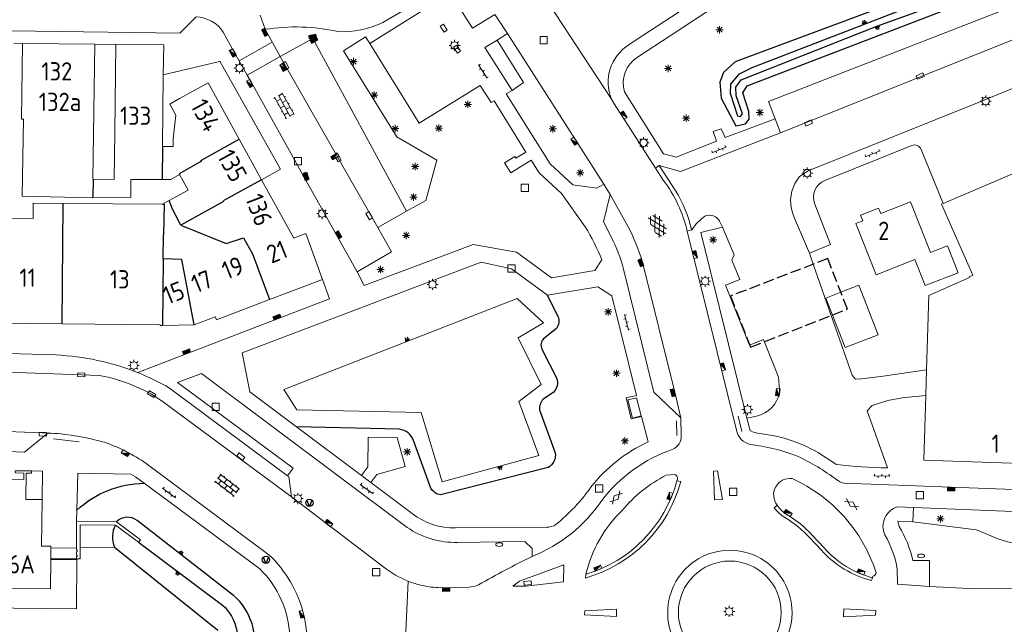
# Model space of a CAD drawing. Extents: x 168769 to 512904, y 516715 to 1559940.
# Tile 93 of 186: x 169532 to 169667, y 519269 to 519352. Entities that reach past the tile are written whole.
import ezdxf

# ---------------------------------------------------------------- set-up
doc = ezdxf.new("R2010")
doc.units = 0
doc.header["$MEASUREMENT"] = 0
doc.linetypes.add('OVERBOUW', pattern=[2, 1.5, -0.5])
doc.layers.get('0').update_dxf_attribs({"linetype": 'CONTINUOUS'})
for name, color, linetype, lineweight in [('B01_HOOFDGEBOUW', 10, 'CONTINUOUS', 0), ('B02_bijgebouw', 12, 'CONTINUOUS', 0), ('B04_KUNSTWERK', 32, 'CONTINUOUS', 0), ('B07_scheidingsmuur', 14, 'CONTINUOUS', 25), ('B51_Luifel', 7, 'OVERBOUW', 25), ('Q04_wegmarkering', 7, 'CONTINUOUS', 0), ('Q21_LANTAARNPAAL', 7, 'CONTINUOUS', 18), ('Q23_kolk', 7, 'CONTINUOUS', 18), ('Q26_BOOM', 7, 'CONTINUOUS', 18), ('Q28_rioolput', 7, 'CONTINUOUS', 18), ('Q92_BRANDKRAAN', 7, 'CONTINUOUS', 0), ('Q96_STRAATKOLK', 7, 'CONTINUOUS', 0), ('Q97_TROTTOIRKOLK', 7, 'CONTINUOUS', 0), ('S01_symb_gesloten_verh', 7, 'CONTINUOUS', 0), ('S02_symb_open_verh', 7, 'CONTINUOUS', 13), ('T03_HEK', 34, 'CONTINUOUS', 0), ('T51_CULTUURSCHEIDING', 3, 'CONTINUOUS', 0), ('V00_kant_verharding', 252, 'CONTINUOUS', 0), ('V04_Kant_op_inrit', 254, 'CONTINUOUS', 13), ('V11_VERKEERSDREMPEL', 7, 'CONTINUOUS', 0)]:
    doc.layers.add(name, color=color, linetype=linetype, lineweight=lineweight)
for name, color, linetype in [('Q30_Verkeersbord', 32, 'CONTINUOUS'), ('S04_Talud', 7, 'CONTINUOUS'), ('T20_TALUD', 34, 'CONTINUOUS'), ('Z02_Huisnummer', 253, 'CONTINUOUS')]:
    doc.layers.add(name, color=color, linetype=linetype)
doc.styles.add('ISOCP', font='isocp.shx', dxfattribs={"height": 1.8})

# ---------------------------------------------------------------- blocks, each defined once
blk = doc.blocks.new('Q21')
at = {"color": 0}
for points in [[(-1.5, 0), (-1, 0)], [(-1.06, 1.06), (-0.71, 0.71)], [(0, 1.5), (0, 1)], [(1.06, 1.06), (0.71, 0.71)], [(1.5, 0), (1, 0)], [(-1.06, -1.06), (-0.71, -0.71)], [(0, -1.5), (0, -1)], [(1.06, -1.06), (0.71, -0.71)]]:
    blk.add_lwpolyline(points, dxfattribs=at)
blk.add_circle((0, 0), 1, dxfattribs=at)
blk = doc.blocks.new('Q26')
at = {"color": 0}
for p, q in [((-1, 0), (1, 0)), ((-0.7, 0.7), (0.7, -0.7)), ((0.7, 0.7), (-0.7, -0.7)), ((0, 1), (0, -1))]:
    blk.add_line(p, q, dxfattribs=at)
blk = doc.blocks.new('Q28')
at = {"color": 0}
blk.add_lwpolyline([(1, 1), (1, -1), (-1, -1), (-1, 1)], close=True, dxfattribs=at)
blk = doc.blocks.new('Q23')
at = {"color": 0}
blk.add_lwpolyline([(0.99, -0.5), (-0.99, -0.5), (-0.99, 0.5), (0.99, 0.5), (0.99, -0.5)], dxfattribs=at)
blk = doc.blocks.new('Q96')
for p, q in [((-1, 0.88), (1, 0.88)), ((-1, 0.75), (1, 0.75)), ((-1, 0.63), (1, 0.63)), ((-1, 0.5), (1, 0.5)), ((-1, 0.38), (1, 0.38)), ((-1, 0.25), (1, 0.25)), ((-1, 0.12), (1, 0.12))]:
    blk.add_line(p, q)
at = {"color": 0}
blk.add_lwpolyline([(1, 1), (1, 0), (-1, 0), (-1, 1), (1, 1)], dxfattribs=at)
blk = doc.blocks.new('Q92')
at = {"color": 0}
blk.add_ellipse((0, 0), major_axis=(-0.991, 0), ratio=0.499983, start_param=1.570796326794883, end_param=7.853981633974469, dxfattribs=at)
blk = doc.blocks.new('S024')
at = {"color": 0}
for p, q in [((0, 1.2), (6.7, 1.2)), ((0, 0), (6.7, 0)), ((0.2, 1.2), (0.2, 0)), ((1.25, 1.5), (1.25, 1.2)), ((1.25, 0), (1.25, -1.2)), ((2.3, 1.2), (2.3, 0)), ((3.35, 1.5), (3.35, 1.2)), ((3.35, 0), (3.35, -1.2)), ((4.4, 1.2), (4.4, 0)), ((5.45, 1.5), (5.45, 1.2)), ((5.45, 0), (5.45, -1.2)), ((6.5, 1.2), (6.5, 0)), ((0, -1.2), (6.7, -1.2)), ((0.2, -1.2), (0.2, -1.5)), ((2.3, -1.2), (2.3, -1.5)), ((4.4, -1.2), (4.4, -1.5)), ((6.5, -1.2), (6.5, -1.5))]:
    blk.add_line(p, q, dxfattribs=at)
blk = doc.blocks.new('S04')
at = {"color": 0}
for p, q in [((0, 0.5), (0.5, 0.5)), ((0, 0.25), (1, 0.25)), ((0, 0), (0.5, 0)), ((0, -0.25), (1, -0.25)), ((0, -0.5), (0.5, -0.5))]:
    blk.add_line(p, q, dxfattribs=at)
blk = doc.blocks.new('Q97')
blk.add_hatch(color=256).paths.add_polyline_path([(-1, 1), (-1, 0), (1, 1)])
blk.add_line((1, 1), (-1, 0))
at = {"color": 0}
for points in [[(-1, 0), (-1, 1), (1, 1), (1, 0), (-1, 0)], [(0, 0.8), (0, 1)]]:
    blk.add_lwpolyline(points, dxfattribs=at)
blk = doc.blocks.new('S026')
for p, q in [((0, 0), (4.4, 0)), ((0.2, 0.5), (0.2, 0)), ((1.2, 0), (1.2, -0.5)), ((2.2, 0.5), (2.2, 0)), ((3.2, 0), (3.2, -0.5)), ((4.2, 0.5), (4.2, 0))]:
    blk.add_line(p, q)
blk = doc.blocks.new('S012')
at = {"color": 0}
for p, q in [((1.18, 2.05), (0, 0)), ((1.18, -2.05), (0, 0)), ((1.4, 0), (0.21, -2.05)), ((1.4, 0), (0.22, 2.05))]:
    blk.add_line(p, q, dxfattribs=at)
blk = doc.blocks.new('S014')
at = {"color": 0}
for p, q in [((0, -0.75), (4.2, 1.67)), ((0, 0.65), (1.78, 1.67)), ((5.07, -1.52), (0, 1.4)), ((2.64, -1.52), (0, 0)), ((1.08, -1.52), (6.15, 1.4)), ((6.15, -0.75), (1.95, 1.67)), ((3.51, -1.52), (6.15, 0)), ((6.15, 0.65), (4.37, 1.67))]:
    blk.add_line(p, q, dxfattribs=at)
blk = doc.blocks.new('Q30')
blk.add_lwpolyline([(0.707, 0.707), (0, -1), (-0.707, 0.707)])
blk.add_circle((0, 0), 1)

msp = doc.modelspace()

# ---------------------------------------------------------------- linework, layer by layer
at = {"layer": 'B01_HOOFDGEBOUW'}
for points in [[(169532.18, 519338.17), (169532.31, 519348.53)], [(169542.24, 519348.42), (169532.31, 519348.53)], [(169542.24, 519348.42), (169541.95, 519329.94)], [(169544.98, 519336.35), (169545.12, 519348.39), (169551.68, 519348.32), (169551.62, 519344.22)], [(169551.62, 519344.22), (169551.5, 519334.4)], [(169553.82, 519340.96), (169557.77, 519343.13), (169562.02, 519335.4)], [(169553.82, 519340.96), (169552.49, 519340.2)], [(169553.06, 519339.22), (169552.49, 519340.2)], [(169553.35, 519338.69), (169553.06, 519339.22)], [(169532.44, 519338.17), (169532.18, 519338.17)], [(169532.29, 519327.62), (169532.44, 519338.17)], [(169553.35, 519338.69), (169552.97, 519335.45)], [(169542.01, 519329.94), (169544.88, 519329.9), (169544.98, 519336.35)], [(169552.95, 519334.39), (169552.97, 519335.45)], [(169565.07, 519329.86), (169562.02, 519335.4)], [(169551.5, 519334.4), (169552.95, 519334.39)], [(169658.25, 519326.51), (169658.45, 519326.59), (169677.58, 519334.77)], [(169541.95, 519329.94), (169542.01, 519329.94)], [(169541.98, 519327.48), (169547.17, 519327.41), (169547.16, 519329.88)], [(169547.16, 519329.88), (169551.44, 519329.9)], [(169551.44, 519329.9), (169552.63, 519329.91)], [(169552.63, 519329.91), (169553.85, 519330.59)], [(169553.85, 519330.59), (169555.03, 519328.45)], [(169569.48, 519321.85), (169565.07, 519329.86)], [(169552.44, 519327.02), (169555.03, 519328.45)], [(169532.29, 519327.62), (169541.91, 519327.37)], [(169541.91, 519327.37), (169541.91, 519327.48)], [(169541.91, 519327.48), (169541.98, 519327.48)], [(169551.51, 519326.5), (169552.44, 519327.02)], [(169653.98, 519326.85), (169656.71, 519319.9), (169659.07, 519320.83), (169660.52, 519317.13), (169656.01, 519315.36), (169654.6, 519318.94), (169649.27, 519316.85), (169646.52, 519323.86), (169647.47, 519324.23), (169647.16, 519325.01), (169649.62, 519325.98), (169649.91, 519325.25), (169653.98, 519326.85)], [(169533.79, 519324.56), (169533.79, 519326.65)], [(169537.9, 519326.61), (169533.79, 519326.65)], [(169551.51, 519326.5), (169537.9, 519326.61)], [(169656.48, 519314), (169662.06, 519316.46), (169662.01, 519316.57), (169662.52, 519316.78), (169658.25, 519326.51)], [(169527.71, 519324.61), (169533.79, 519324.56)], [(169569.48, 519321.85), (169571.13, 519322.48)], [(169571.13, 519322.48), (169573.41, 519316.2)], [(169573.41, 519316.2), (169566.18, 519313.46)], [(169643.3, 519311.33), (169645.05, 519306.88), (169649.56, 519308.65), (169646.9, 519315.43), (169644.44, 519314.47), (169642.39, 519313.66), (169643.3, 519311.33)], [(169566.18, 519313.46), (169558.89, 519310.7), (169558.73, 519311.11), (169555.86, 519310.02)], [(169656.18, 519303.85), (169656.48, 519314)], [(169537.78, 519310.12), (169527.96, 519310.22), (169527.96, 519310.1), (169527.69, 519310.11), (169527.59, 519310.11)], [(169551.52, 519309.89), (169551.2, 519309.89), (169551.2, 519310), (169537.78, 519310.12)], [(169551.52, 519309.89), (169555.86, 519310.02)], [(169688.15, 519304.14), (169687.8, 519290.39), (169655.81, 519291.47), (169656.07, 519300.31)], [(169656.07, 519300.31), (169656.18, 519303.85)], [(169531.3, 519290.02), (169531.3, 519289.72), (169532.5, 519289.71), (169532.49, 519288.81), (169523.09, 519288.91), (169523.09, 519290.11)], [(169533.56, 519290), (169531.3, 519290.02)], [(169535.01, 519286.09), (169532.77, 519286.11), (169532.82, 519289.7), (169533.56, 519289.71), (169533.56, 519290)], [(169536.22, 519279.68), (169534.94, 519279.69), (169535.01, 519286.09)], [(169536.22, 519279.68), (169536.22, 519279.49), (169536.2, 519277.97), (169536.2, 519277.85), (169536.14, 519273.88)], [(169536.14, 519273.88), (169530.43, 519273.9), (169530.42, 519274.58), (169521.24, 519274.68), (169521.21, 519275.3), (169520.03, 519275.3), (169520.02, 519273.99), (169506.47, 519274.27)]]:
    msp.add_lwpolyline(points, dxfattribs=at)
at = {"layer": 'B02_bijgebouw'}
for points in [[(169615.88, 519297.24), (169617.09, 519297.54), (169616.47, 519300.02), (169615.25, 519299.72)], [(169615.25, 519299.72), (169615.88, 519297.24)]]:
    msp.add_lwpolyline(points, dxfattribs=at)
at = {"layer": 'B04_KUNSTWERK'}
for points in [[(169539.74, 519283.06), (169539.71, 519279.44), (169539.71, 519279.18)], [(169545.21, 519283.04), (169539.74, 519283.06)], [(169540.23, 519282.6), (169545.05, 519282.59)], [(169540.23, 519282.6), (169540.23, 519279.53), (169540.23, 519277.98)], [(169545.05, 519282.59), (169548.23, 519280.24)], [(169548.23, 519280.24), (169548.51, 519280.57), (169545.21, 519283.04)], [(169536.22, 519279.49), (169539.71, 519279.44)], [(169539.71, 519279.18), (169539.83, 519279.18), (169539.82, 519278.96), (169539.71, 519278.96), (169539.71, 519278.47), (169539.83, 519278.47), (169539.83, 519278.27), (169539.71, 519278.27), (169539.71, 519277.97)], [(169539.71, 519277.97), (169536.2, 519277.97)], [(169539.71, 519277.97), (169540.23, 519277.98)]]:
    msp.add_lwpolyline(points, dxfattribs=at)
at = {"layer": 'B07_scheidingsmuur'}
for points in [[(169556.77, 519332.49), (169562.02, 519335.4)], [(169551.5, 519334.4), (169551.44, 519329.9)], [(169556.77, 519332.49), (169556.83, 519332.38), (169553.8, 519330.68)], [(169542.01, 519329.94), (169541.98, 519327.48)], [(169553.8, 519330.68), (169553.85, 519330.59)], [(169565.07, 519329.86), (169559.81, 519326.98), (169559.88, 519326.86), (169554.04, 519323.63)], [(169554.04, 519323.63), (169553.33, 519324.96), (169552.86, 519325.83), (169552.44, 519327.02)], [(169537.78, 519310.12), (169537.9, 519326.61)], [(169551.51, 519326.5), (169551.73, 519326.5), (169551.66, 519322.32)], [(169554.04, 519323.63), (169560.24, 519321.11), (169562.62, 519321.89), (169563.83, 519319.7), (169566.18, 519313.46)], [(169551.6, 519319.01), (169551.66, 519322.32)], [(169555.86, 519310.02), (169555.4, 519312.41), (169554.17, 519318.94), (169551.6, 519319.01), (169551.52, 519309.89)]]:
    msp.add_lwpolyline(points, dxfattribs=at)
at = {"layer": 'B51_Luifel'}
msp.add_lwpolyline([(169642.67, 519319.08), (169629.32, 519313.93), (169632.09, 519306.95), (169634.03, 519307.71), (169645.34, 519312.13), (169642.67, 519319.08)], dxfattribs=at)
at = {"layer": 'Q04_wegmarkering'}
for points in [[(169636.18, 519336.28), (169671.54, 519350.41)], [(169567.65, 519346.74), (169581.02, 519323.3)], [(169485.98, 519305.12), (169542.93, 519303.05)], [(169569.16, 519286.44), (169551.46, 519299.56)], [(169488.95, 519296.94), (169536.24, 519295.17)]]:
    msp.add_lwpolyline(points, dxfattribs=at)
msp.add_lwpolyline([(169551.46, 519299.56, 0.106224), (169542.93, 519303.05)], format="xyb", dxfattribs=at)
at = {"layer": 'T03_HEK'}
for points in [[(169544.94, 519279.57), (169540.23, 519279.53)], [(169536.2, 519277.85), (169539.79, 519277.87), (169539.72, 519271.1)], [(169539.72, 519271.1), (169526.79, 519271.27), (169526.8, 519272.33), (169521.96, 519272.37), (169521.95, 519271.27)]]:
    msp.add_lwpolyline(points, dxfattribs=at)
at = {"layer": 'T20_TALUD'}
for points in [[(169674.11, 519344.85), (169674.77, 519344.07), (169675.45, 519344.06), (169676.72, 519344.81), (169676.68, 519345.96), (169670.3, 519358.87), (169669.27, 519359.55), (169667.03, 519359.82), (169629.98, 519345.98), (169628.37, 519344.56), (169627.87, 519343.23), (169628.06, 519341.03), (169630.06, 519337.22), (169631.4, 519337.49), (169631.89, 519338.13), (169631.82, 519339.22), (169631.04, 519341.74), (169631.63, 519342.72), (169666.42, 519356.07), (169667.76, 519356.28), (169668.65, 519355.73), (169669.76, 519354.28)], [(169675.29, 519344.93), (169675.66, 519345.23), (169669.8, 519357.89), (169669, 519358.49), (169667.46, 519358.64), (169665.25, 519357.97), (169632.24, 519345.17), (169630.42, 519344.26), (169629.34, 519342.94), (169629.27, 519341.71), (169630.27, 519338.63), (169630.72, 519338.53), (169630.97, 519338.87), (169630.1, 519341.33), (169630.08, 519342.53), (169630.77, 519343.54), (169649.36, 519350.89), (169667.06, 519357.26), (169668.25, 519357.26), (169668.97, 519356.85), (169669.52, 519356.29), (169674.58, 519345.21), (169675.29, 519344.93)], [(169605.7, 519311.09), (169604.24, 519314.07)], [(169605.47, 519309.51), (169603.73, 519308.1)], [(169603.5, 519306.67), (169605.55, 519302.65)], [(169605.12, 519300.8), (169603.66, 519299.83)], [(169603.17, 519298.35), (169605.32, 519292.46)], [(169584, 519295.7), (169569.85, 519296.03)], [(169588.26, 519287.66), (169585.88, 519294.17)], [(169604.33, 519290.45), (169589.61, 519286.71)], [(169561.25, 519272.96), (169548.03, 519283.2)], [(169544.94, 519279.57), (169559.09, 519268.19)], [(169548.23, 519280.24), (169559.74, 519271.64)]]:
    msp.add_lwpolyline(points, dxfattribs=at)
for points in [[(169605.7, 519311.09, -0.271615), (169605.47, 519309.51)], [(169603.73, 519308.1, 0.340334), (169603.5, 519306.67)], [(169605.55, 519302.65, -0.256152), (169605.12, 519300.8)], [(169603.66, 519299.83, 0.204957), (169603.17, 519298.35)], [(169585.88, 519294.17, 0.287442), (169584, 519295.7)], [(169605.32, 519292.46, -0.308626), (169604.33, 519290.45)], [(169539.78, 519284.64, -0.187603), (169548.99, 519288.31)], [(169589.61, 519286.71, -0.219998), (169588.26, 519287.66)], [(169548.03, 519283.2, 0.376799), (169545.21, 519283.04)], [(169545.05, 519282.59, 0.226396), (169544.94, 519279.57)], [(169563.85, 519264.42, 0.285751), (169561.25, 519272.96)], [(169559.74, 519271.64, -0.31307), (169561.33, 519264.51)]]:
    msp.add_lwpolyline(points, format="xyb", dxfattribs=at)
at = {"layer": 'T51_CULTUURSCHEIDING'}
for points in [[(169579.92, 519348.49), (169579.33, 519349.42), (169576.3, 519347.5)], [(169599.43, 519342.08), (169600.96, 519343.15), (169597.36, 519348.98)], [(169576.3, 519347.5), (169583.62, 519335.72), (169589.1, 519332.56)], [(169584.96, 519325.57), (169587.6, 519327), (169589.1, 519332.56)], [(169691.73, 519280.87), (169684.2, 519281.36), (169682.16, 519281.73), (169680.62, 519281.09), (169679.9, 519279.95), (169667.64, 519280.2), (169666.11, 519280.65), (169663.05, 519281.95), (169654.3, 519283.02)]]:
    msp.add_lwpolyline(points, dxfattribs=at)
at = {"layer": 'V00_kant_verharding'}
for p, q in [((169616.41, 519348.99), (169636.95, 519362.47)), ((169621.2, 519349.65), (169635.71, 519359.24))]:
    msp.add_line(p, q, dxfattribs=at)
for points in [[(169570.74, 519330.53), (169563.69, 519343.15), (169563.12, 519344.16), (169562.02, 519346.12), (169561.34, 519347.33), (169559.83, 519350.07, 0.244984), (169556.11, 519352.16), (169553.86, 519349.91), (169514.27, 519350.49), (169512.54, 519352.48), (169508.28, 519352.56, -0.062619), (169503.9, 519353.21, -0.151517), (169501.75, 519354.41), (169500.44, 519356.3), (169497.46, 519360.92), (169489.62, 519373.34), (169486.04, 519379.05), (169476.63, 519393.92), (169473.68, 519398.5), (169473.39, 519398.97, 0.079107), (169472.3, 519400.07)], [(169575.55, 519350.14, 0.122335), (169581.68, 519351.37)], [(169565.57, 519350.45, -0.092907), (169575.55, 519350.14)], [(169613.01, 519340.88, -0.360576), (169615.39, 519348.33)], [(169616.59, 519346.65, 0.33069), (169614.79, 519341.87)], [(169655.46, 519334, 0.397468), (169654.17, 519334.56)], [(169620.12, 519329.8, -0.103455), (169623.4, 519322.8)], [(169640.88, 519326.52, -0.40942), (169642.26, 519329.77)], [(169624.04, 519322.99, -0.10789), (169625.91, 519324.91)], [(169625.91, 519324.91, -0.360869), (169627.84, 519324.19)], [(169609.43, 519323.4, -0.051232), (169611.68, 519318.9)], [(169615.33, 519323.39, -0.039261), (169617.27, 519318.59)], [(169613.01, 519321.95, -0.049519), (169614.67, 519317.63)], [(169536.91, 519305.87, -0.084131), (169548.11, 519303.46)], [(169548.11, 519303.46, -0.035514), (169552.48, 519301.35)], [(169635.85, 519302.99, -0.033805), (169636.05, 519300.74)], [(169636.05, 519300.74, -0.292755), (169632.91, 519297.49)], [(169536.24, 519295.17, 0.134623), (169535.57, 519294.98)], [(169543.54, 519293.92, 0.054539), (169536.24, 519295.17)], [(169622.59, 519294.83, -0.292837), (169621.45, 519292.96)], [(169632.37, 519293.56, -0.285756), (169630.25, 519295.22)], [(169632.01, 519295.52, 0.097918), (169633.39, 519295.1)], [(169633.39, 519295.1, -0.112138), (169641.8, 519292.22)], [(169549.28, 519291, 0.070938), (169543.54, 519293.92)], [(169610.2, 519287.78, -0.119258), (169618.05, 519293.97)], [(169638.91, 519291.84, 0.070608), (169632.37, 519293.56)], [(169621.45, 519292.96, 0.151136), (169611.68, 519285.93)], [(169644.16, 519288.59, 0.046124), (169638.91, 519291.84)], [(169643.86, 519290.88, 0.02811), (169650.84, 519290.42)], [(169614.48, 519284.59, -0.101755), (169620.51, 519289.4)], [(169621.68, 519289.49, -0.363388), (169622.08, 519288.89)], [(169635.74, 519285.32, -0.680795), (169637.77, 519288.95)], [(169637.77, 519288.95, -0.213666), (169649.27, 519276.07)], [(169605.42, 519282.67, 0.068798), (169610.2, 519287.78)], [(169622.51, 519288.53, -0.262985), (169609.45, 519275.34)], [(169621.99, 519288.64, -0.261628), (169609.52, 519275.87)], [(169644.89, 519288.33, -0.125975), (169644.16, 519288.59)], [(169611.68, 519285.93, -0.149304), (169602.15, 519278.29)], [(169636.85, 519283.57, -0.083545), (169635.33, 519284.92)], [(169637.07, 519284.01, -0.109079), (169635.74, 519285.32)], [(169652.23, 519285.1, 0.454972), (169650.47, 519281.24)], [(169585.73, 519284.15, 0.170949), (169591.67, 519282.19)], [(169609.52, 519275.87, -0.143638), (169614.48, 519284.59)], [(169640.15, 519280.87, 0.073982), (169636.85, 519283.57)], [(169640.52, 519281.2, 0.074956), (169637.07, 519284.01)], [(169591.95, 519280.22, -0.161655), (169585.05, 519282.26)], [(169604.11, 519282.28, 0.14341), (169605.42, 519282.67)], [(169652.44, 519282.39, -0.08286), (169654.3, 519277.74)], [(169650.47, 519281.24, -0.092188), (169652.18, 519276.54)], [(169570.83, 519270.43, 0.142925), (169566.09, 519278.52)], [(169602.15, 519278.29, 0.016296), (169594.8, 519274.41)], [(169637.76, 519270.62, 1.000059), (169620.72, 519270.62)], [(169648.66, 519274.99, -0.14848), (169641.78, 519279.14)], [(169648.79, 519275.38, -0.14832), (169642.14, 519279.47)], [(169581.82, 519276.84, 0.074142), (169585.17, 519274.91)], [(169636.28, 519270.62, 1), (169622.19, 519270.62)], [(169564.86, 519276.58, -0.191066), (169568.95, 519267.36)], [(169649.27, 519276.07, -0.337915), (169648.85, 519275.6)], [(169585.17, 519274.91, 0.038853), (169587.11, 519274.32, 0.047486), (169589.58, 519274.01)], [(169594.8, 519274.41, -0.067875), (169593.48, 519274.07)], [(169568.2, 519257.96, 0.229493), (169570.83, 519270.43)], [(169620.72, 519270.62, 0.999941), (169637.76, 519270.62)], [(169622.19, 519270.62, 1), (169636.28, 519270.62)]]:
    msp.add_lwpolyline(points, format="xyb", dxfattribs=at)
for points in [[(169590.91, 519355.46), (169589.77, 519354.7), (169579.92, 519348.49)], [(169581.68, 519351.37), (169587.95, 519355.09)], [(169604.6, 519332.04), (169598.59, 519341.6), (169599.43, 519342.08), (169595.68, 519347.97), (169597.36, 519348.98), (169598.79, 519349.87), (169597.06, 519352.5), (169593.97, 519350.62), (169590.91, 519355.46), (169590.5, 519356.09)], [(169604.41, 519354.04), (169613.01, 519340.88)], [(169635.45, 519338.2), (169634.54, 519340.58), (169669.76, 519354.28)], [(169638.76, 519330.32), (169639.99, 519331.06), (169663.18, 519340.4), (169673.29, 519344.52), (169674.11, 519344.85), (169671.54, 519350.41), (169669.76, 519354.28)], [(169564.88, 519352.37), (169565.57, 519350.45)], [(169567.65, 519346.74), (169565.57, 519350.45)], [(169598.79, 519349.87), (169611.97, 519329.27)], [(169616.59, 519346.65), (169621.2, 519349.65)], [(169532.31, 519348.53), (169531.12, 519348.54)], [(169542.24, 519348.42), (169545.12, 519348.39)], [(169567.65, 519346.74), (169572.11, 519349.21)], [(169584.96, 519325.57), (169572.11, 519349.21)], [(169579.92, 519348.49), (169586.68, 519337.62), (169595.04, 519342.75)], [(169615.39, 519348.33), (169616.41, 519348.99)], [(169551.62, 519344.22), (169559.12, 519346), (169559.36, 519346.1), (169567.66, 519331.31)], [(169595.04, 519342.75), (169596.55, 519340.42)], [(169614.79, 519341.87), (169620.15, 519333.41), (169621.88, 519332.93)], [(169596.55, 519340.42), (169596.93, 519340.64), (169601.29, 519333.63), (169599.93, 519332.79), (169599.77, 519333.04), (169598.37, 519332.17)], [(169613.01, 519340.88), (169613.61, 519339.9)], [(169613.61, 519339.9), (169614.47, 519338.55), (169619.03, 519331.46), (169620.12, 519329.8)], [(169628.6, 519335.62), (169635.45, 519338.2)], [(169636.18, 519336.28), (169635.45, 519338.2)], [(169636.18, 519336.28), (169622.5, 519331.01), (169619.56, 519331.81), (169619.03, 519331.46)], [(169628.6, 519335.62), (169628.07, 519336.85), (169626.96, 519336.46), (169627.39, 519335.12), (169621.88, 519332.93)], [(169654.17, 519334.56), (169642.26, 519329.77)], [(169655.46, 519334), (169658.45, 519326.59)], [(169598.37, 519332.17), (169599.23, 519330.79)], [(169599.23, 519330.79), (169602.01, 519332.52)], [(169602.01, 519332.52), (169603.1, 519330.81), (169606.19, 519327.99), (169609.43, 519323.4)], [(169565.07, 519329.86), (169567.66, 519331.31)], [(169604.6, 519332.04), (169607.73, 519329.16), (169611.01, 519328.69), (169611.97, 519329.27)], [(169570.74, 519330.53), (169578.2, 519317.23)], [(169637.98, 519324.9), (169637.65, 519326), (169637.57, 519327.15), (169637.73, 519328.28), (169638.13, 519329.36), (169638.76, 519330.32)], [(169611.97, 519329.27), (169612.85, 519327.86), (169615.33, 519323.39)], [(169612.85, 519327.86), (169611.93, 519324.09), (169613.01, 519321.95)], [(169573.47, 519325.66), (169573.8, 519325.07)], [(169611.68, 519318.9), (169610.76, 519317.43), (169604.79, 519316.44), (169600.03, 519319.93), (169594.07, 519321.01), (169579.15, 519315.38), (169578.2, 519317.23), (169582.89, 519319.99), (169581.02, 519323.3), (169584.96, 519325.57)], [(169643.03, 519320.98), (169640.88, 519326.52)], [(169627.84, 519324.19), (169628.22, 519323.38), (169625.28, 519322.65), (169631.58, 519297.2), (169632.01, 519295.52)], [(169640.13, 519319.81), (169637.98, 519324.9)], [(169623.4, 519322.8), (169624.04, 519322.99)], [(169623.4, 519322.8), (169630.25, 519295.22)], [(169628.22, 519323.38), (169629.83, 519319.6), (169629.5, 519318.84), (169630.59, 519316.19), (169628.65, 519315.41), (169631.92, 519307.21), (169633.87, 519308), (169634.86, 519305.47), (169635.85, 519302.99)], [(169643.03, 519320.98), (169640.13, 519319.81)], [(169643.13, 519311.26), (169640.66, 519318.31), (169640.13, 519319.81)], [(169618.05, 519293.97), (169617.13, 519297.44), (169615.74, 519297.11), (169615.04, 519299.99), (169616.43, 519300.34), (169613.05, 519313.95), (169611.15, 519315.22), (169604.24, 519314.07), (169599.32, 519317.66), (169595.15, 519318.59), (169562.43, 519306.17)], [(169614.67, 519317.63), (169618.83, 519300.8), (169622.53, 519297.28)], [(169617.27, 519318.59), (169621.68, 519300.76), (169622.53, 519297.28), (169622.59, 519294.83)], [(169573.41, 519316.2), (169574.4, 519313.55)], [(169548.11, 519303.46), (169574.4, 519313.55)], [(169603.72, 519310.26), (169600.24, 519308.24), (169603.4, 519301.85), (169600.32, 519299.49), (169603.07, 519292.09), (169589.84, 519288.52), (169586.96, 519298), (169569.91, 519298.34), (169568.14, 519301.16), (169600.09, 519313.61), (169603.72, 519310.26)], [(169645.98, 519303.13), (169643.13, 519311.26)], [(169509.11, 519306.65), (169536.91, 519305.87)], [(169562.43, 519306.17), (169563.45, 519300.81)], [(169656.18, 519303.85), (169650.26, 519302.97), (169647.29, 519302.61), (169646.45, 519302.54), (169645.98, 519303.13)], [(169585.05, 519282.26), (169556.83, 519303.35), (169553.56, 519302.09), (169569.39, 519290.37), (169568.65, 519289.34)], [(169568.65, 519289.34), (169552.48, 519301.35)], [(169569.85, 519296.03), (169563.45, 519300.81)], [(169656.07, 519300.31), (169652.87, 519299.99), (169650.88, 519299.65), (169648.76, 519298.97), (169648.05, 519298.23), (169650.84, 519290.42)], [(169632.91, 519297.49), (169631.58, 519297.2)], [(169578.76, 519289.36), (169569.85, 519296.03)], [(169508.03, 519293.55), (169532.6, 519292.56), (169535.57, 519294.98)], [(169579.63, 519290.54), (169579.69, 519294.6), (169583.67, 519294.57), (169584.77, 519290.61), (169580.85, 519289.52)], [(169641.8, 519292.22), (169643.86, 519290.88)], [(169566.09, 519278.52), (169549.28, 519291)], [(169579.63, 519290.54), (169578.76, 519289.36)], [(169535.01, 519286.09), (169535.06, 519289.98), (169533.57, 519290)], [(169539.91, 519289.69), (169539.78, 519284.64)], [(169539.91, 519289.69), (169547.17, 519289.54), (169547.83, 519289.2), (169548.99, 519288.31)], [(169581.82, 519276.84), (169569.16, 519286.44), (169568.83, 519289.25), (169568.65, 519289.34)], [(169580.03, 519288.41), (169578.76, 519289.36)], [(169580.85, 519289.52), (169580.03, 519288.41)], [(169620.51, 519289.4), (169621.68, 519289.49)], [(169627, 519289.96), (169627.57, 519290.02), (169628.21, 519286.1), (169627.13, 519286.02), (169627, 519289.96)], [(169548.99, 519288.31), (169548.99, 519288.31), (169564.86, 519276.58)], [(169585.73, 519284.15), (169580.03, 519288.41)], [(169622.08, 519288.89), (169621.99, 519288.64)], [(169621.99, 519288.64), (169622.51, 519288.53)], [(169668.06, 519284.44), (169668.14, 519287.47), (169659.58, 519287.77), (169644.89, 519288.33)], [(169635.33, 519284.92), (169635.74, 519285.32)], [(169654.42, 519284.99), (169652.23, 519285.1)], [(169654.42, 519284.99), (169654.3, 519283.02), (169652.27, 519283.13), (169652.44, 519282.39)], [(169691.47, 519283.59), (169668.06, 519284.44), (169654.42, 519284.99)], [(169539.78, 519284.64), (169539.74, 519283.06)], [(169591.67, 519282.19), (169604.11, 519282.28)], [(169641.78, 519279.14), (169640.15, 519280.87)], [(169642.14, 519279.47), (169640.52, 519281.2)], [(169602.15, 519278.29), (169602.16, 519279.38), (169601.14, 519280.33), (169591.95, 519280.22)], [(169606.46, 519274.83), (169606.51, 519277.15), (169600.42, 519274.89), (169599.49, 519274.21), (169601.29, 519274.21), (169606.46, 519274.83)], [(169654.3, 519277.74), (169656.61, 519277.74), (169656.58, 519274.19)], [(169609.45, 519275.34), (169609.52, 519275.87)], [(169648.85, 519275.6), (169648.79, 519275.38)], [(169652.18, 519276.54), (169652.22, 519274.51), (169656.58, 519274.19), (169662.04, 519273.89)], [(169585.17, 519274.91), (169584.8, 519267.06), (169587.81, 519267.09)], [(169648.79, 519275.38), (169648.66, 519274.99)], [(169593.48, 519274.07), (169589.58, 519274.01)], [(169662.04, 519273.89), (169688.39, 519273.97)], [(169609.34, 519270.28), (169609.36, 519270.87), (169613.72, 519271.09), (169613.71, 519270.06), (169609.34, 519270.28)], [(169649.23, 519270.89), (169649.21, 519270.26), (169644.83, 519270.04), (169644.84, 519271.1), (169649.23, 519270.89)]]:
    msp.add_lwpolyline(points, dxfattribs=at)
at = {"layer": 'V04_Kant_op_inrit'}
for points in [[(169621.82, 519328.31), (169619.57, 519331.81)], [(169630.89, 519295.4), (169630.37, 519297.5)], [(169621.93, 519296.85), (169621.96, 519294.84)], [(169536.55, 519294.39), (169540.08, 519294)]]:
    msp.add_lwpolyline(points, dxfattribs=at)
msp.add_lwpolyline([(169624, 519323.03, 0.08358), (169621.82, 519328.31)], format="xyb", dxfattribs=at)
at = {"layer": 'V11_VERKEERSDREMPEL'}
for points in [[(169562.02, 519346.12), (169566.54, 519348.71)], [(169567.65, 519346.74), (169563.12, 519344.16)]]:
    msp.add_lwpolyline(points, dxfattribs=at)

# ---------------------------------------------------------------- block references
at = {"layer": 'Q21_LANTAARNPAAL', "xscale": 0.5, "yscale": 0.5}
for p in [(169591.52, 519348.25), (169562.04, 519345.15), (169664.29, 519340.62), (169617.43, 519334.93), (169639.84, 519330.78), (169573.39, 519325.22), (169588.51, 519315.53), (169625.86, 519315.97), (169547.58, 519304.44), (169631.65, 519298.4), (169570.05, 519286.22), (169629.15, 519270.76)]:
    msp.add_blockref('Q21', p, dxfattribs=at)
at = {"layer": 'Q23_kolk'}
for p, xscale, yscale, rotation in [((169590.04, 519350.61), 0.5, 0.5, 302.4711922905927), ((169591.87, 519347.73), 0.5, 0.5, 302.5075244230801), ((169568.37, 519345.47), 0.5, 0.5, 298.9542027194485), ((169655.3, 519344.05), 0.4999999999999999, 0.4999999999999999, 22.78558375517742), ((169640, 519337.63), 0.4999999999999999, 0.4999999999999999, 22.78558375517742), ((169575.54, 519332.87), 0.4999999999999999, 0.4999999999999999, 119.2052279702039), ((169579.82, 519324.94), 0.5, 0.5, 120.206934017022), ((169540.37, 519303.16), 0.5, 0.5, 177.4580640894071), ((169550.02, 519300.5), 0.4999999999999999, 0.4999999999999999, 148.3587414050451), ((169535.11, 519295.04), 0.4999999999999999, 0.4999999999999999, 177.6301951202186), ((169562.23, 519291.97), 0.4999999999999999, 0.4999999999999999, 321.4411118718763), ((169601.53, 519274.66), 0.5, 0.5, 5.568024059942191)]:
    msp.add_blockref('Q23', p, dxfattribs=dict(at, xscale=xscale, yscale=yscale, rotation=rotation))
at = {"layer": 'Q26_BOOM', "xscale": 0.5, "yscale": 0.5}
for p in [(169627.83, 519350.39), (169577.68, 519346.03), (169620.79, 519345.1), (169580.53, 519341.45), (169593.34, 519340.18), (169633.36, 519339.06), (169623.25, 519338.27), (169583.38, 519336.86), (169589.36, 519336.92), (169604.97, 519336.83), (169586.12, 519331.66), (169608.75, 519330.82), (169585.91, 519327.49), (169584.91, 519322.24), (169626.94, 519321.65), (169581.39, 519317.56), (169612.57, 519311.77), (169613.7, 519303.36), (169614.87, 519294.1), (169585.03, 519292.62), (169658.09, 519283.46)]:
    msp.add_blockref('Q26', p, dxfattribs=at)
at = {"layer": 'Q28_rioolput', "xscale": 0.5, "yscale": 0.5}
for p in [(169603.73, 519348.98), (169570.07, 519332.39), (169601.15, 519328.76), (169599.34, 519317.72), (169558.79, 519298.78), (169611.35, 519287.6), (169629.69, 519287.14), (169655.27, 519286.69), (169580.77, 519276.15)]:
    msp.add_blockref('Q28', p, dxfattribs=at)
at = {"layer": 'Q30_Verkeersbord', "xscale": 0.5, "yscale": 0.5}
for p in [(169571.63, 519285.63), (169565.68, 519277.83)]:
    msp.add_blockref('Q30', p, dxfattribs=at)
at = {"layer": 'Q92_BRANDKRAAN', "xscale": 0.5, "yscale": 0.5}
for p in [(169597.65, 519279.92), (169655.43, 519278.37)]:
    msp.add_blockref('Q92', p, dxfattribs=at)
at = {"layer": 'Q96_STRAATKOLK'}
for p, xscale, yscale, rotation in [((169565.75, 519350.14), 0.4999999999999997, 0.4999999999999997, 117.0081502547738), ((169572.11, 519349.21), 0.5, 0.5, 9.533366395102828), ((169572.11, 519349.21), 0.5, 0.5, 9.533366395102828), ((169572.11, 519349.21), 0.5, 0.5, 9.533366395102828), ((169572.11, 519349.21), 0.5, 0.5, 9.533366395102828), ((169572.11, 519349.21), 0.5, 0.5, 9.533366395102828), ((169572.11, 519349.21), 0.5, 0.5, 9.533366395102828), ((169572.11, 519349.21), 0.5, 0.5, 9.533366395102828), ((169572.11, 519349.21), 0.5, 0.5, 9.533366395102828), ((169572.11, 519349.21), 0.5, 0.5, 9.533366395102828), ((169572.11, 519349.21), 0.5, 0.5, 9.533366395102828), ((169572.11, 519349.21), 0.5, 0.5, 9.533366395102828), ((169572.11, 519349.21), 0.5, 0.5, 9.533366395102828), ((169572.11, 519349.21), 0.5, 0.5, 9.533366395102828), ((169572.11, 519349.21), 0.5, 0.5, 9.533366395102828), ((169572.11, 519349.21), 0.5, 0.5, 9.533366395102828), ((169572.11, 519349.21), 0.5, 0.5, 9.533366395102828), ((169572.11, 519349.21), 0.4999999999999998, 0.4999999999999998, 208.9052852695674), ((169572.11, 519349.21), 0.4999999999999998, 0.4999999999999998, 208.9052852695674), ((169572.11, 519349.21), 0.4999999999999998, 0.4999999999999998, 208.9052852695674), ((169572.11, 519349.21), 0.4999999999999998, 0.4999999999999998, 208.9052852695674), ((169572.11, 519349.21), 0.4999999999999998, 0.4999999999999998, 208.9052852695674), ((169572.11, 519349.21), 0.4999999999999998, 0.4999999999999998, 208.9052852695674), ((169572.11, 519349.21), 0.4999999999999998, 0.4999999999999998, 208.9052852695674), ((169572.11, 519349.21), 0.4999999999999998, 0.4999999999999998, 208.9052852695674), ((169572.11, 519349.21), 0.4999999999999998, 0.4999999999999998, 208.9052852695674), ((169572.11, 519349.21), 0.4999999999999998, 0.4999999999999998, 208.9052852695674), ((169572.11, 519349.21), 0.5, 0.5, 208.9052852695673), ((169572.11, 519349.21), 0.4999999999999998, 0.4999999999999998, 208.9052852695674), ((169572.11, 519349.21), 0.4999999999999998, 0.4999999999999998, 208.9052852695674), ((169572.11, 519349.21), 0.4999999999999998, 0.4999999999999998, 208.9052852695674), ((169572.11, 519349.21), 0.4999999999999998, 0.4999999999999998, 208.9052852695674), ((169572.11, 519349.21), 0.4999999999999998, 0.4999999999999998, 208.9052852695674), ((169570.94, 519330.16), 0.5, 0.5, 300.2069340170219), ((169575.41, 519322.2), 0.5, 0.5, 300.2069340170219), ((169617.27, 519318.59), 0.5, 0.5, 111.461063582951), ((169567.29, 519310.82), 0.5, 0.5, 22.07794163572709), ((169554.89, 519306.07), 0.4999999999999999, 0.4999999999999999, 20.35496118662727), ((169621.68, 519300.76), 0.5, 0.5, 103.8834180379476), ((169659.58, 519287.77), 0.5000000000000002, 0.5000000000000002, 177.9361802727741), ((169590.37, 519274.02), 0.4999999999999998, 0.4999999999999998, 180.9739344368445)]:
    msp.add_blockref('Q96', p, dxfattribs=dict(at, xscale=xscale, yscale=yscale, rotation=rotation))
at = {"layer": 'Q97_TROTTOIRKOLK'}
for p, xscale, yscale, rotation in [((169561.34, 519347.33), 0.4999999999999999, 0.4999999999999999, 118.7039792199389), ((169563.69, 519343.15), 0.4999999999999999, 0.4999999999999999, 119.3913874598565), ((169614.47, 519338.55), 0.5, 0.5, 302.6732774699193), ((169608.15, 519335.27), 0.5, 0.5, 122.0539440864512), ((169624.2, 519319.56), 0.5, 0.5, 283.2438020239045), ((169628.02, 519304.19), 0.5, 0.5, 283.2438020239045), ((169636.05, 519300.74), 0.5, 0.5, 82.53402593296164), ((169546.55, 519292.65), 0.5, 0.5, 148.9182701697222), ((169621.25, 519286.46), 0.4999999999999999, 0.4999999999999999, 68.95425918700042), ((169637.07, 519284.01), 0.5, 0.5, 327.454106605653), ((169574.15, 519282.65), 0.5, 0.5, 322.2707301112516), ((169611.23, 519276.47), 0.5, 0.5, 21.53536487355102), ((169647.12, 519275.96), 0.4999999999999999, 0.4999999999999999, 337.9751540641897), ((169570.83, 519270.43), 0.5, 0.5, 104.4258465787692)]:
    msp.add_blockref('Q97', p, dxfattribs=dict(at, xscale=xscale, yscale=yscale, rotation=rotation))
at = {"layer": 'Q97_TROTTOIRKOLK', "color": 1, "xscale": 0.5, "yscale": 0.5}
for p, rotation in [((169561.4, 519347.31), 118.9989771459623), ((169568.25, 519345.37), 119.1548103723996), ((169575.25, 519332.84), 30.59043540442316), ((169570.94, 519330.29), 279.7259656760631)]:
    msp.add_blockref('Q97', p, dxfattribs=dict(at, rotation=rotation))
at = {"layer": 'S01_symb_gesloten_verh', "xscale": 0.5, "yscale": 0.5}
for name, p, rotation in [('S014', (169620.15, 519322.28), 118.8230937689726), ('S012', (169613.41, 519286.6), 318.4863659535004), ('S012', (169646.13, 519285.74), 236.1430705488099)]:
    msp.add_blockref(name, p, dxfattribs=dict(at, rotation=rotation))
at = {"layer": 'S02_symb_open_verh'}
for name, p, xscale, yscale, rotation in [('S026', (169594.81, 519345.61), 0.5, 0.5, 302.3121061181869), ('S024', (169567.39, 519341.44), 0.5, 0.5, 299.01160255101), ('S026', (169626.76, 519333.53), 0.4999999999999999, 0.4999999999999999, 21.81417687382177), ('S026', (169647.77, 519333), 0.5, 0.5, 21.65995823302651), ('S026', (169614.8, 519311.4), 0.5, 0.5, 284.7018617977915), ('S024', (169559.04, 519289.06), 0.5, 0.5, 322.3678936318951), ('S026', (169648.96, 519289.33), 0.5, 0.5, 358.7509000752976), ('S026', (169551.52, 519287.63), 0.5, 0.5, 323.4662187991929), ('S026', (169578.58, 519288.16), 0.5, 0.5, 323.4658584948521)]:
    msp.add_blockref(name, p, dxfattribs=dict(at, xscale=xscale, yscale=yscale, rotation=rotation))
at = {"layer": 'S04_Talud', "xscale": 0.5, "yscale": 0.5}
for p, rotation in [((169647.75, 519351.18), 111.1908063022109), ((169649.37, 519350.89), 291.506550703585)]:
    msp.add_blockref('S04', p, dxfattribs=dict(at, rotation=rotation))
at = {"layer": 'S04_Talud'}
for p, xscale, yscale, zscale, rotation in [((169585.12, 519307.78), 0.5000000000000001, 0.5000000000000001, 6.460922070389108, 111.1673956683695), ((169597.69, 519290.64), 0.5, 0.5, 1.818144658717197, 285.1445625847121), ((169553.95, 519278.61), 0.5, 0.5, 4.850579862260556, 52.24415576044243), ((169553.7, 519276.15), 0.4999999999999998, 0.4999999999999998, 2.829609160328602, 233.2758928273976)]:
    msp.add_blockref('S04', p, dxfattribs=dict(at, xscale=xscale, yscale=yscale, zscale=zscale, rotation=rotation))

# ---------------------------------------------------------------- texts
at = {"layer": 'Z02_Huisnummer', "style": 'ISOCP'}
for s, p in [('132', (169534.91, 519343.45)), ('132a', (169534.56, 519339.27)), ('133', (169545.68, 519337.37)), ('2', (169649.56, 519321.62)), ('11', (169531.9, 519315.2)), ('13', (169544.29, 519314.98)), ('1', (169665.09, 519292.48)), ('16A', (169529.25, 519275.97))]:
    msp.add_text(s, height=2.5, dxfattribs=at).set_placement(p)
for s, rotation, p in [('134', 298.8242, (169555.25, 519340)), ('135', 298.7401, (169558.92, 519333.09)), ('136', 290.8918, (169562.78, 519327.33)), ('21', 22.0046, (169566.42, 519318.34)), ('19', 22.0046, (169560.3, 519316.11)), ('17', 22.0068, (169556.11, 519314.27)), ('15', 22.0068, (169552.23, 519312.71))]:
    msp.add_text(s, height=2.5, rotation=rotation, dxfattribs=at).set_placement(p)

doc.saveas('drawing.dxf')
